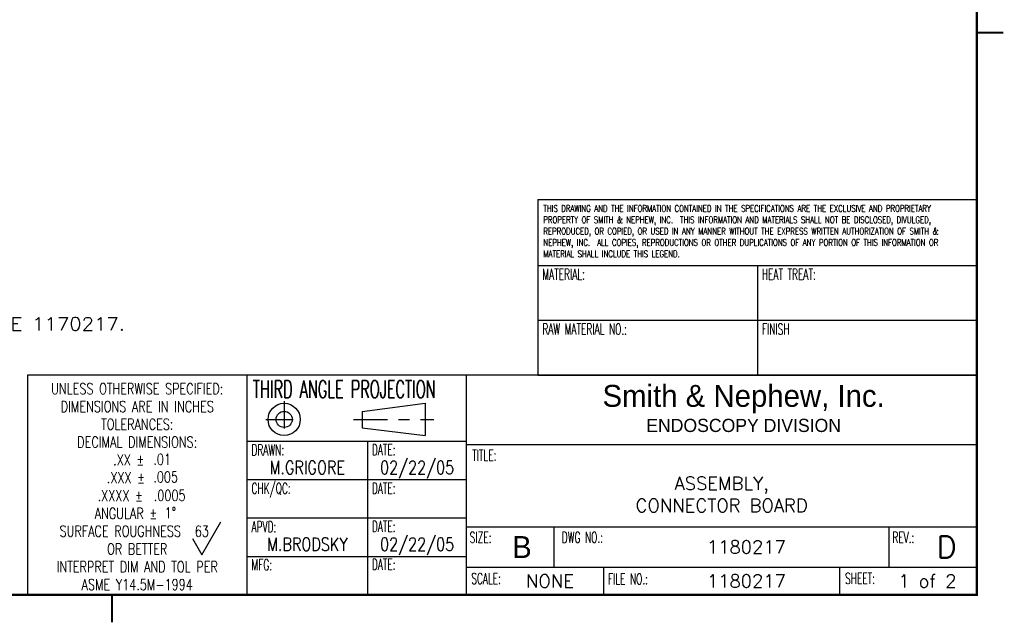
# Model space of a CAD drawing. Extents: x -15.7 to 1.3, y -11.4 to -0.4.
# Tile 2 of 11: x -8 to 0.9, y -11.3 to -5.8. Entities that reach past the tile are written whole.
import ezdxf
from ezdxf.enums import TextEntityAlignment as Align

# ---------------------------------------------------------------- set-up
doc = ezdxf.new("R2010")
doc.units = 0
doc.header["$MEASUREMENT"] = 0
doc.linetypes.add('CENTER', pattern=[2, 1.25, -0.25, 0.25, -0.25])
doc.layers.get('0').update_dxf_attribs({"linetype": 'CONTINUOUS'})
for name, color, linetype in [('CEN', 1, 'CENTER'), ('TEXT', 6, 'CONTINUOUS'), ('TITLE', 7, 'CONTINUOUS')]:
    doc.layers.add(name, color=color, linetype=linetype)
doc.styles.add('ADESK2', font='romans')
doc.styles.add('LS', font='ROMANS.SHX', dxfattribs={"width": 0.75, "height": 0.062})
doc.styles.add('ROMANS', font='ROMANS.SHX', dxfattribs={"height": 0.12})
doc.styles.add('SIMPLEX', font='simplex', dxfattribs={"oblique": 12, "height": 0.125})
doc.styles.add('SIZE', font='eurr____.ttf', dxfattribs={"height": 0.15})

# ---------------------------------------------------------------- blocks, each defined once
blk = doc.blocks.new('bsize')
at = {"layer": 'CEN', "ltscale": 0.2}
for p, q in [((10.0689, 2.1445), (10.0689, 1.8104)), ((9.9019, 1.9774), (10.236, 1.9774))]:
    blk.add_line(p, q, dxfattribs=at)
at = {"layer": 'CEN', "ltscale": 0.25}
blk.add_line((10.6993, 1.9752), (11.4328, 1.9752), dxfattribs=at)
at = {"layer": 'TEXT'}
for p, q in [((9.3185, 0.7434), (9.4917, 1.0434)), ((9.2325, 0.8924), (9.3185, 0.7434))]:
    blk.add_line(p, q, dxfattribs=at)
at = {"layer": 'TITLE'}
for p, q in [((12.38, 3.98), (16.38, 3.98)), ((12.38, 3.98), (12.38, 2.38)), ((16.38, 3.98), (16.38, 2.38)), ((12.38, 3.38), (14.38, 3.38)), ((14.38, 3.38), (16.38, 3.38)), ((14.38, 3.38), (14.38, 2.38)), ((12.38, 2.88), (14.38, 2.88)), ((14.38, 2.88), (16.38, 2.88)), ((16.38, 2.38), (7.73, 2.38)), ((7.73, 2.38), (7.73, 0.38)), ((9.73, 2.38), (9.73, 0.38)), ((11.73, 0.38), (11.73, 2.38)), ((12.38, 2.38), (14.38, 2.38)), ((14.38, 2.38), (16.38, 2.38)), ((16.3747, 2.38), (16.3747, 0.38)), ((10.7793, 2.0505), (11.3528, 2.124)), ((11.3528, 2.124), (11.3528, 1.8299)), ((10.7793, 2.0505), (10.7793, 1.8998)), ((10.7793, 1.8998), (11.3528, 1.8299)), ((9.73, 1.78), (11.73, 1.78)), ((10.83, 0.38), (10.83, 1.78)), ((11.73, 1.75), (16.38, 1.75)), ((9.73, 1.43), (11.73, 1.43)), ((9.73, 1.08), (11.73, 1.08)), ((11.73, 1), (16.38, 1)), ((12.53, 0.63), (12.53, 1)), ((15.58, 0.63), (15.58, 1)), ((9.73, 0.73), (11.73, 0.73)), ((11.73, 0.63), (16.38, 0.63)), ((12.98, 0.38), (12.98, 0.63)), ((15.13, 0.38), (15.13, 0.63)), ((8.13, 0.38), (16.38, 0.38))]:
    blk.add_line(p, q, dxfattribs=at)
at = {"layer": 'TITLE', "const_width": 0.02}
blk.add_lwpolyline([(16.38, 10.62), (0.62, 10.62), (0.62, 0.38), (16.38, 0.38)], close=True, dxfattribs=at)
for points in [[(16.62, 5.5), (16.38, 5.5)], [(8.5, 0.13), (8.5, 0.38)]]:
    blk.add_lwpolyline(points, dxfattribs=at)
at = {"layer": 'TITLE'}
for radius in [0.147, 0.0735]:
    blk.add_circle((10.0689, 1.9774), radius, dxfattribs=at)
at = {"layer": 'TEXT', "width": 0.6}
for s, height, style, p in [('MATERIAL:', 0.1, 'SIMPLEX', (12.4212, 3.2498)), ('HEAT TREAT:', 0.1, 'SIMPLEX', (14.4212, 3.2498)), ('RAW MATERIAL NO.:', 0.1, 'SIMPLEX', (12.4212, 2.7498)), ('FINISH', 0.1, 'SIMPLEX', (14.4212, 2.7498)), ('THIRD ANGLE PROJECTION', 0.159912, 'SIMPLEX', (9.7838, 2.1734)), ('DRAWN:', 0.1, 'SIMPLEX', (9.7712, 1.6498)), ('DATE:', 0.1, 'SIMPLEX', (10.8684, 1.6508)), ('TITLE:', 0.1, 'SIMPLEX', (11.7819, 1.6015)), ('CHK/QC:', 0.1, 'SIMPLEX', (9.7712, 1.2998)), ('DATE:', 0.1, 'SIMPLEX', (10.8684, 1.3008)), ('APVD:', 0.1, 'SIMPLEX', (9.7712, 0.9492)), ('DATE:', 0.1, 'SIMPLEX', (10.8684, 0.953)), ('SIZE:', 0.1, 'ADESK2', (11.7596, 0.8528)), ('DWG NO.:', 0.1, 'SIMPLEX', (12.5988, 0.853)), ('REV.:', 0.1, 'ADESK2', (15.6096, 0.8528)), ('MFG:', 0.1, 'SIMPLEX', (9.7712, 0.6034)), ('DATE:', 0.1, 'SIMPLEX', (10.8684, 0.6072)), ('SCALE:', 0.1, 'SIMPLEX', (11.7737, 0.478)), ('FILE NO.:', 0.1, 'ADESK2', (13.0186, 0.4737)), ('SHEET:', 0.1, 'SIMPLEX', (15.1799, 0.4783))]:
    blk.add_text(s, height=height, dxfattribs=dict(at, style=style)).set_placement(p)
at = {"layer": 'TEXT', "style": 'ROMANS', "width": 0.75}
for s, p in [('UNLESS OTHERWISE SPECIFIED:', (8.73, 2.2068)), ('DIMENSIONS ARE IN INCHES', (8.73, 2.0449)), ('TOLERANCES:', (8.73, 1.883)), ('DECIMAL DIMENSIONS:', (8.73, 1.7211)), ('.XX %%P   ', (8.73, 1.5592)), ('.XXX %%P    ', (8.73, 1.3973)), ('.XXXX %%P      ', (8.73, 1.2328)), ('ANGULAR %%P    ', (8.73, 1.0709)), ('SURFACE ROUGHNESS      ', (8.73, 0.909)), ('OR BETTER', (8.73, 0.7471)), ('INTERPRET DIM AND TOL PER', (8.73, 0.5846)), ('ASME Y14.5M-1994', (8.73, 0.4227))]:
    blk.add_text(s, height=0.1, dxfattribs=at).set_placement(p, align=Align.CENTER)
at = {"layer": 'TEXT', "style": 'SIZE'}
for s, height, p in [('Smith & Nephew, Inc.', 0.2, (14.255, 2.167)), ('ENDOSCOPY DIVISION', 0.12, (14.255, 1.9227)), ('B', 0.2, (12.235, 0.815))]:
    blk.add_text(s, height=height, dxfattribs=at).set_placement(p, align=Align.MIDDLE)
at = {"layer": 'TEXT', "insert": (12.43, 3.93), "char_height": 0.062, "width": 3.9, "attachment_point": 1, "style": 'LS'}
blk.add_mtext('THIS DRAWING AND THE INFORMATION CONTAINED IN THE SPECIFICATIONS ARE THE EXCLUSIVE AND PROPRIETARY PROPERTY OF SMITH & NEPHEW, INC.  THIS INFORMATION AND MATERIALS SHALL NOT BE DISCLOSED, DIVULGED, REPRODUCED, OR COPIED, OR USED IN ANY MANNER WITHOUT THE EXPRESS WRITTEN AUTHORIZATION OF SMITH & NEPHEW, INC.  ALL COPIES, REPRODUCTIONS OR OTHER DUPLICATIONS OF ANY PORTION OF THIS INFORMATION OR MATERIAL SHALL INCLUDE THIS LEGEND.', dxfattribs=at)
at = {"layer": 'TEXT', "style": 'ROMANS', "flags": 8}
for tag, p in [('REV-HISTORY_REV', (12.68, 9.995)), ('REV-HIST_ECO-NO', (13.83, 9.995)), ('REV-HIST_CHNGD-BY', (15.53, 9.995)), ('SHEETS', (15.93, 0.505))]:
    blk.add_attdef(tag, text='', height=0.12, dxfattribs=at).set_placement(p, align=Align.MIDDLE_CENTER)
for tag, p in [('REV-HIST_DESCRPT-L1', (12.505, 9.77)), ('REV-HIST_DESCRPT-L2', (12.505, 9.57))]:
    blk.add_attdef(tag, text='', height=0.12, dxfattribs=at).set_placement(p, align=Align.MIDDLE_LEFT)
at = {"layer": 'TEXT', "style": 'ROMANS'}
for tag, p in [('MATERIAL_TYPE', (12.476, 3.0081)), ('HEAT_TREAT', (14.476, 3.0081)), ('RAW_MATERIAL_No', (12.476, 2.5081)), ('FINISH', (14.476, 2.5081))]:
    blk.add_attdef(tag, p, '', height=0.12, dxfattribs=at)
at = {"layer": 'TEXT', "style": 'ROMANS', "width": 0.75}
for tag, p in [('XX', (8.8768, 1.5638)), ('XXX', (8.8768, 1.4031)), ('XXXX', (8.8808, 1.2351)), ('ANG', (8.9807, 1.0765))]:
    blk.add_attdef(tag, p, '', height=0.1, dxfattribs=at)
at = {"layer": 'TEXT', "style": 'ROMANS', "width": 0.8}
for tag, p in [('BY', (10.2794, 1.54)), ('DATE', (11.28, 1.54))]:
    blk.add_attdef(tag, text='', height=0.12, dxfattribs=at).set_placement(p, align=Align.MIDDLE_CENTER)
at = {"layer": 'TEXT', "style": 'ROMANS'}
for tag, height, p in [('TITLE', 0.12, (14.055, 1.3948)), ('REV', 0.2, (16.105, 0.815)), ('DRW_NO', 0.12, (14.28, 0.815)), ('SCALE', 0.12, (12.49, 0.505)), ('FILE_NO', 0.12, (14.28, 0.505))]:
    blk.add_attdef(tag, text='', height=height, dxfattribs=at).set_placement(p, align=Align.MIDDLE_CENTER)
at = {"layer": 'TEXT', "style": 'ROMANS', "width": 0.8, "flags": 8}
for tag, p in [('CHK/QC', (10.2794, 1.19)), ('CHK/QC_DATE', (11.28, 1.19)), ('APVD', (10.2794, 0.84)), ('APVD_DATE', (11.28, 0.84)), ('MFG', (10.2794, 0.49)), ('MFG_DATE', (11.28, 0.49))]:
    blk.add_attdef(tag, text='', height=0.12, dxfattribs=at).set_placement(p, align=Align.MIDDLE_CENTER)
at = {"layer": 'TEXT', "style": 'ROMANS', "flags": 8}
blk.add_attdef('TITLE_LINE_2', text='', height=0.12, dxfattribs=at).set_placement((14.055, 1.194), align=Align.MIDDLE)
at = {"layer": 'TEXT', "style": 'ROMANS', "width": 0.75}
blk.add_attdef('XX', text='', height=0.1, dxfattribs=at).set_placement((9.3185, 0.9091), align=Align.CENTER)

msp = doc.modelspace()

# ---------------------------------------------------------------- block references
at = {"linetype": 'Continuous'}
ref = msp.add_blockref('bsize', (-15.6834, -11.4435), dxfattribs=at)
ref.add_attrib('TITLE', 'ASSEMBLY,', dxfattribs={"layer": 'TEXT', "height": 0.12, "style": 'ROMANS'}).set_placement((-1.6284, -10.0487), align=Align.MIDDLE_CENTER)
ref.add_attrib('TITLE_LINE_2', 'CONNECTOR BOARD', dxfattribs={"layer": 'TEXT', "height": 0.12, "style": 'ROMANS', "flags": 8}).set_placement((-1.6284, -10.2496), align=Align.MIDDLE)
ref.add_attrib('DRW_NO', '1180217', dxfattribs={"layer": 'TEXT', "height": 0.12, "style": 'ROMANS'}).set_placement((-1.4034, -10.6285), align=Align.MIDDLE_CENTER)
ref.add_attrib('FILE_NO', '1180217', dxfattribs={"layer": 'TEXT', "height": 0.12, "style": 'ROMANS'}).set_placement((-1.4034, -10.9385), align=Align.MIDDLE_CENTER)
ref.add_attrib('REV', 'D', dxfattribs={"layer": 'TEXT', "height": 0.2, "style": 'ROMANS'}).set_placement((0.4216, -10.6285), align=Align.MIDDLE_CENTER)
ref.add_attrib('SCALE', 'NONE', dxfattribs={"layer": 'TEXT', "height": 0.12, "style": 'ROMANS'}).set_placement((-3.1934, -10.9385), align=Align.MIDDLE_CENTER)
ref.add_attrib('SHEETS', '1 of 2', dxfattribs={"layer": 'TEXT', "height": 0.12, "style": 'ROMANS', "flags": 8}).set_placement((0.2466, -10.9385), align=Align.MIDDLE_CENTER)
ref.add_attrib('BY', 'M.GRIGORE', dxfattribs={"layer": 'TEXT', "height": 0.12, "style": 'ROMANS', "width": 0.8}).set_placement((-5.404, -9.9035), align=Align.MIDDLE_CENTER)
ref.add_attrib('DATE', '02/22/05', dxfattribs={"layer": 'TEXT', "height": 0.12, "style": 'ROMANS', "width": 0.8}).set_placement((-4.4034, -9.9035), align=Align.MIDDLE_CENTER)
ref.add_attrib('APVD', 'M.BRODSKY', dxfattribs={"layer": 'TEXT', "height": 0.12, "style": 'ROMANS', "width": 0.8, "flags": 8}).set_placement((-5.404, -10.6035), align=Align.MIDDLE_CENTER)
ref.add_attrib('APVD_DATE', '02/22/05', dxfattribs={"layer": 'TEXT', "height": 0.12, "style": 'ROMANS', "width": 0.8, "flags": 8}).set_placement((-4.4034, -10.6035), align=Align.MIDDLE_CENTER)
ref.add_attrib('XX', '.01', (-6.8066, -9.8797), dxfattribs={"layer": 'TEXT', "height": 0.1, "style": 'ROMANS', "width": 0.75})
ref.add_attrib('XXX', '.005', (-6.8066, -10.0405), dxfattribs={"layer": 'TEXT', "height": 0.1, "style": 'ROMANS', "width": 0.75})
ref.add_attrib('XXXX', '.0005', (-6.8026, -10.2084), dxfattribs={"layer": 'TEXT', "height": 0.1, "style": 'ROMANS', "width": 0.75})
ref.add_attrib('ANG', '1%%D', (-6.7027, -10.3671), dxfattribs={"layer": 'TEXT', "height": 0.1, "style": 'ROMANS', "width": 0.75})
ref.add_attrib('XX', '63', dxfattribs={"layer": 'TEXT', "height": 0.1, "style": 'ROMANS', "width": 0.75}).set_placement((-6.3649, -10.5345), align=Align.CENTER)

# ---------------------------------------------------------------- texts
at = {"layer": 'TEXT', "style": 'ROMANS', "width": 1.095547}
msp.add_text('6. FOR SCHEMATIC SEE DRAWING NO: 1150217, FOR FABRICATION SEE 1170217.', height=0.12, dxfattribs=at).set_placement((-10.6687, -8.6562), align=Align.CENTER)

doc.saveas('drawing.dxf')
